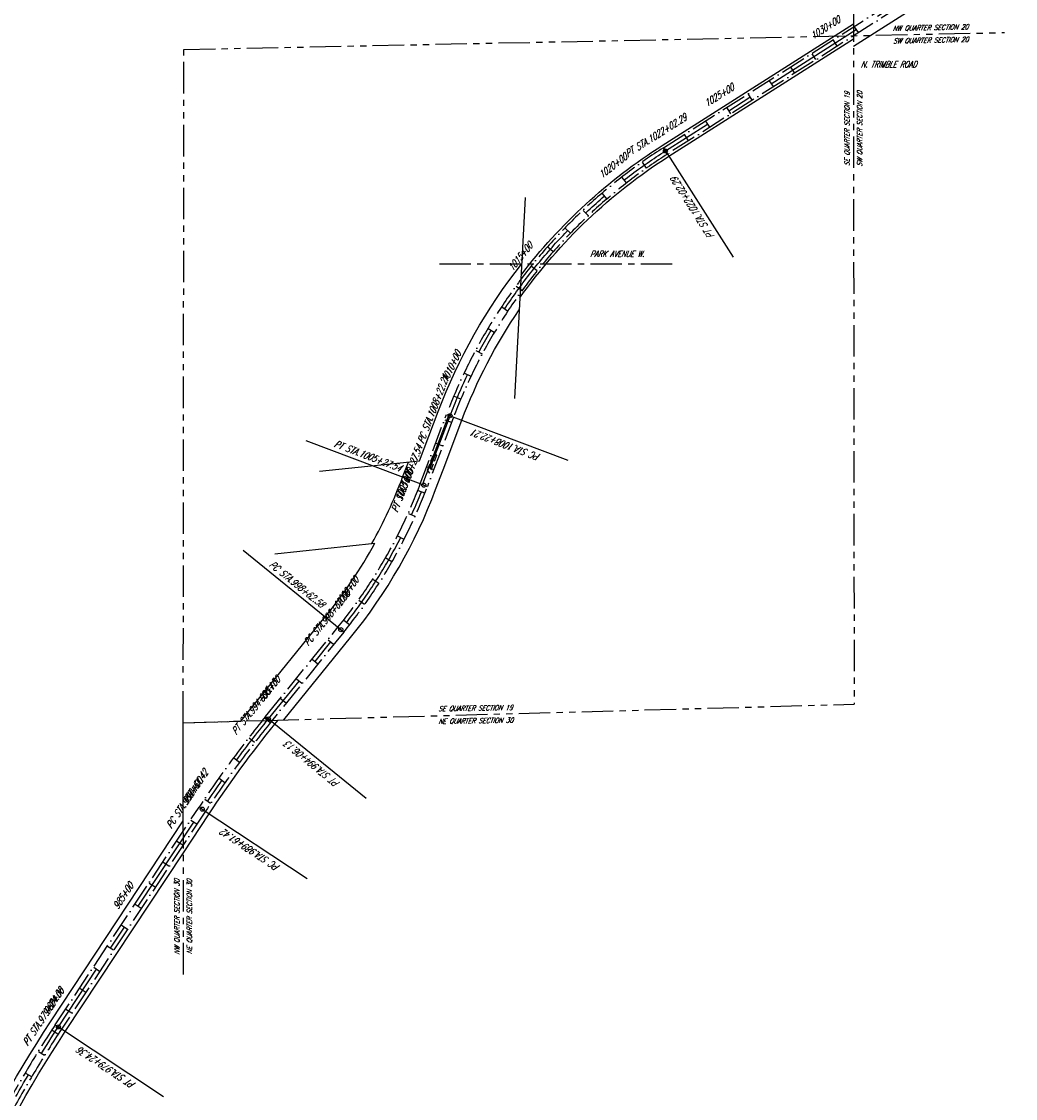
# Model space of a CAD drawing. Extents: x 161904 to 218308, y 394427 to 489441.
# Tile 13 of 19: x 174117 to 178065, y 455447 to 459725. Entities that reach past the tile are written whole.
import ezdxf
from ezdxf.enums import TextEntityAlignment as Align

# ---------------------------------------------------------------- set-up
doc = ezdxf.new("R2010")
doc.units = 0
doc.header["$LTSCALE"] = 200
doc.header["$MEASUREMENT"] = 0
for name, pattern in [('A-PHANTOM2', [1.25, 0.625, -0.125, 0.125, -0.125, 0.125, -0.125]), ('GE_X_CENTERLINE 2', [1, 0.625, -0.125, 0.125, -0.125]), ('GE_X_CENTERLINE 4', [3.5, 2, -0.5, 0.5, -0.5]), ('RW_P_Const. Limits 1', [0.7, 0.5, -0.1, 0, -0.1]), ('X_Existing 4', [0.1875, 0.125, -0.0625])]:
    doc.linetypes.add(name, pattern=pattern)
doc.layers.get('0').update_dxf_attribs({"linetype": 'CONTINUOUS'})
for name, color, linetype in [('0_CJS_WORK', 40, 'CONTINUOUS'), ('BR_X_BRIDGE', 210, 'X_Existing 4'), ('DV_X_PROPERTY', 1, 'CONTINUOUS'), ('DV_X_SECTION_LINE', 2, 'A-PHANTOM2'), ('GE_X_CL_100_SCALE', 2, 'GE_X_CENTERLINE 4'), ('GE_X_CL_ROAD', 2, 'GE_X_CENTERLINE 2'), ('GE_X_TEXT', 2, 'CONTINUOUS'), ('RW_P_CLIMITS', 110, 'RW_P_Const. Limits 1'), ('RW_X_RW', 220, 'RW_X_Ex RW')]:
    doc.layers.add(name, color=color, linetype=linetype)
doc.layers.add('SC_SCRATCH-1', color=7, linetype='CONTINUOUS', plot=False)
doc.styles.add('LINETYPE', font='romans.shx', dxfattribs={"width": 0.9})
doc.styles.add('romans', font='romans.shx', dxfattribs={"width": 0.75, "oblique": 22.5})
doc.linetypes.add('RW_X_Ex RW', pattern='A,1,-0.25,1,-0.25,1,-0.25,1,-0.25,["Ex. R/W",LINETYPE,S=0.1,R=0,X=-0.195,Y=-0.05],-0.5', length=5.5)

# ---------------------------------------------------------------- blocks, each defined once
blk = doc.blocks.new('SPT4')
at = {"color": 0, "linetype": 'Continuous'}
blk.add_circle((0, 0), 0.5, dxfattribs=at)

msp = doc.modelspace()

# ---------------------------------------------------------------- linework, layer by layer
at = {"layer": 'BR_X_BRIDGE'}
msp.add_lwpolyline([(175729.1, 457943.5), (175756.3, 458013.5), (175765.6, 458001.5), (175738.4, 457931.6)], close=True, dxfattribs=at)
at = {"layer": 'DV_X_PROPERTY'}
for points in [[(176117.2, 459026.2), (176075.2, 458227.3)], [(175299.8, 457938.8), (175697.7, 457979.7)], [(175122.6, 457610.5), (175520.3, 457652.7)]]:
    msp.add_lwpolyline(points, dxfattribs=at)
at = {"layer": 'DV_X_SECTION_LINE'}
for p, q in [((174761.6, 459614.5), (178021.5, 459681.5)), ((174759.1, 456939.9), (174761.6, 459614.5)), ((175092.7, 456949.1), (177424.4, 457013.4)), ((174759.1, 456939.9), (175092.7, 456949.1)), ((174759.7, 455939.9), (174759.1, 456939.9))]:
    msp.add_line(p, q, dxfattribs=at)
msp.add_lwpolyline([(177421, 460269.2), (177424.4, 457013.4)], dxfattribs=at)
at = {"layer": 'GE_X_CL_100_SCALE', "flags": 128}
msp.add_lwpolyline([(212165.5, 396111.4, 0.202852), (212712.6, 397352.2), (212712.6, 397352.2), (212712.6, 397352.2), (212712.6, 397352.2, 0.108764), (212549, 398152), (212549, 398152, 0.04547), (212420.8, 398381.5), (212420.8, 398381.5, 0.123492), (211779.5, 398949.5), (210022.7, 399862.3), (208345, 400726.6, 0.110524), (205705.7, 401416.1), (202414.2, 401532.7), (201503.4, 401564.9, -0.095566), (199220.1, 402089.8, -0.015383), (199109.2, 402143), (198880.8, 402261.5, -0.005658), (198757.4, 402327.2), (195552.6, 404082.3, 0.031494), (195495.6, 404109, -0.031411), (195418, 404145.3), (194898.3, 404429.7, -0.064889), (193462.7, 405477.1), (191482.5, 407358.6, -0.036524), (190920.2, 407977.2), (190785.1, 408149.4, 0.203646), (189477, 408871), (189405.2, 408878.4, -0.085862), (188721.2, 409070.4), (188036.2, 409397, 0.110077), (187496.9, 409520.8), (187494.8, 409520.8, 0.020424), (186931.3, 409501.4), (186931.3, 409501.4), (185318.3, 409379.7, -0.284033), (182689.2, 410742.4), (181107.5, 413386.4), (180012, 415218.2, 0.102147), (178668.4, 416680.6), (176757.8, 418057.2, -0.048711), (176340.1, 418424.8), (173844.3, 421094.6, -0.063768), (173419.1, 421684.7), (171329.7, 425536.6, -0.308633), (171339.4, 425631.9), (171350.4, 425644.9, 0.308709), (171363, 425768.3), (171063.6, 426319.9, 0.209681), (170993.8, 426374.1, -0.192237), (170927.7, 426421.9), (170568.3, 426989.7, 0.226969), (170487.8, 427040.1), (170486.2, 427040.3, -0.227282), (170405.7, 427090.9), (170405.7, 427090.9), (169978.5, 427767.5, -0.09406), (169700.6, 428472.2), (169586.2, 429073.2, -0.162829), (169599, 429167.5), (169629.4, 429229.2, 0.173462), (169640.9, 429329.6), (169619.6, 429420.9, 0.11918), (169599.5, 429460.8), (169477.2, 429604.9, -0.093546), (169448.3, 429655.6), (169448.3, 429655.6), (169328.2, 430005.5, -0.063178), (169230.7, 430475.1), (169220.9, 430599.7, 0.06482), (169212.9, 430637.6, -0.06482), (169204.9, 430675.5), (169185.6, 430921.1, -0.06482), (169187.6, 430959.8), (169187.6, 430959.8, 0.06482), (169189.6, 430998.4), (169061.3, 432631.3, 0.083668), (168855.9, 433451.4), (168231.5, 434879.2, -0.036508), (168072.7, 435329), (168072.7, 435329, 0.127445), (168029.1, 435405.2), (167803.3, 435636.5), (167803.3, 435636.5, -0.393695), (167801.7, 435704.7), (167801.7, 435704.7), (167940.8, 435861.1, 0.203664), (167967, 435938.9), (167967, 435938.9, -0.082651), (168061.5, 437008.7), (168527.7, 438811.6, -0.091606), (169228.6, 440317.1), (169228.6, 440317.1, 0.104607), (169278.1, 440431), (169298.3, 440529.6, 0.143769), (169288.2, 440648.8), (169239.1, 440775.7, -0.46004), (169310.9, 440909.6), (169549.3, 440961.8, 0.212662), (169810.9, 441154.5), (169810.9, 441154.5, 0.052964), (170027.8, 441651.9), (170027.8, 441651.9), (170255.1, 442373.4, -0.037877), (170511.9, 443014.7), (171840, 445717.7, 0.082591), (171854.2, 445764.9), (171859.2, 445804, -0.229485), (171878.2, 445833.3), (171923.1, 445860.2, 0.230976), (171942.2, 445889.7), (171944.9, 445912.4, -0.084017), (171959.2, 445960.4), (172014.2, 446072.4, 0.115819), (172404.9, 447770.9), (172399, 449064.8, -0.092061), (172408.8, 449118.7, 0.092061), (172418.5, 449172.6), (172416.1, 449707.2, 0.092061), (172405.8, 449761, -0.092061), (172395.6, 449814.8), (172395.1, 449920.8, -0.12717), (172719.2, 451198.5), (173071.8, 451841.7, 0.101362), (173477.6, 453156.2), (173526, 453652, -0.122238), (174263, 455731.3), (174834.7, 456596.5, -0.024427), (175097.5, 456955), (175385.1, 457309.5, 0.080263), (175714.9, 457883.6), (175819, 458159.3, -0.162217), (176674.9, 459211.5), (180209.6, 461458.8, -0.181266), (182026.2, 461841.6), (184003.4, 461540.8)], format="xyb", dxfattribs=at)
at = {"layer": 'GE_X_CL_ROAD'}
msp.add_lwpolyline([(175777, 458763.1), (176718.3, 458763.1)], dxfattribs=at)
at = {"layer": 'GE_X_TEXT'}
for p, q in [((176674.9, 459211.5), (176943.2, 458789.6)), ((175819, 458159.3), (176286.8, 457982.6)), ((175714.9, 457883.6), (175247.2, 458060.3)), ((175385.1, 457309.5), (174996.8, 457624.5)), ((175097.5, 456955), (175485.8, 456640)), ((174834.7, 456596.5), (175251.8, 456320.9)), ((174263, 455731.3), (174680.1, 455455.6))]:
    msp.add_line(p, q, dxfattribs=at)
for points in [[(177425, 459705), (177440, 459681.4)], [(177340.6, 459651.3), (177355.6, 459627.7)], [(177256.2, 459597.7), (177271.2, 459574.1)], [(177171.8, 459544), (177186.9, 459520.4)], [(177087.4, 459490.4), (177102.5, 459466.8)], [(177003.1, 459436.7), (177018.1, 459413.1)], [(176918.7, 459383.1), (176933.7, 459359.4)], [(176834.3, 459329.4), (176849.3, 459305.8)], [(176749.9, 459275.8), (176764.9, 459252.1)], [(176665.5, 459222.1), (176680.5, 459198.5)], [(176667.4, 459223.3), (176682.5, 459199.7)], [(176581.9, 459166.1), (176598, 459143.2)], [(176501, 459106.2), (176518.2, 459084.1)], [(176423, 459042.6), (176441.2, 459021.3)], [(176348, 458975.4), (176367.2, 458955)], [(176276.3, 458904.9), (176296.4, 458885.4)], [(176207.9, 458831), (176228.9, 458812.5)], [(176143, 458754.1), (176164.9, 458736.5)], [(176081.8, 458674.2), (176104.4, 458657.7)], [(176024.4, 458591.5), (176047.8, 458576.1)], [(175970.9, 458506.3), (175994.9, 458492)], [(175921.4, 458418.6), (175946.1, 458405.5)], [(175876, 458328.8), (175901.3, 458316.8)], [(175834.9, 458236.9), (175860.8, 458226.1)], [(175805.9, 458164.2), (175832.1, 458154.3)], [(175798.1, 458143.4), (175824.3, 458133.5)], [(175762.8, 458049.9), (175788.9, 458040)], [(175727.4, 457956.3), (175753.6, 457946.4)], [(175692, 457863), (175718, 457852.8)], [(175701.8, 457888.5), (175728, 457878.7)], [(175653.4, 457771.5), (175679, 457760)], [(175610.5, 457681.9), (175635.5, 457669.2)], [(175563.3, 457594.5), (175587.7, 457580.6)], [(175512, 457509.5), (175535.6, 457494.5)], [(175456.7, 457427.1), (175479.5, 457410.9)], [(175397.4, 457347.4), (175419.4, 457330.1)], [(175374.2, 457318.3), (175396, 457300.6)], [(175334.8, 457269.7), (175356.6, 457252)], [(175271.8, 457192), (175293.6, 457174.4)], [(175208.8, 457114.4), (175230.5, 457096.7)], [(175145.8, 457036.7), (175167.5, 457019.1)], [(175086.7, 456963.8), (175108.4, 456946.2)], [(175082.8, 456959), (175104.6, 456941.4)], [(175020.6, 456880.4), (175042.7, 456863.2)], [(174960.1, 456800.4), (174982.6, 456783.7)], [(174901.4, 456719), (174924.2, 456702.9)], [(174844.4, 456636.4), (174867.7, 456620.8)], [(174823, 456604.2), (174846.3, 456588.8)], [(174789.1, 456553), (174812.5, 456537.6)], [(174734, 456469.6), (174757.4, 456454.1)], [(174678.9, 456386.1), (174702.2, 456370.7)], [(174623.7, 456302.7), (174647.1, 456287.3)], [(174568.6, 456219.3), (174592, 456203.8)], [(174513.5, 456135.8), (174536.8, 456120.4)], [(174458.4, 456052.4), (174481.7, 456037)], [(174403.2, 455969), (174426.6, 455953.5)], [(174348.1, 455885.5), (174371.5, 455870.1)], [(174293, 455802.1), (174316.3, 455786.7)], [(174251.3, 455739), (174274.6, 455723.6)], [(174237.9, 455718.6), (174261.3, 455703.3)], [(174183.9, 455634), (174207.7, 455619.2)], [(174131.9, 455548.3), (174156, 455534)]]:
    msp.add_lwpolyline(points, dxfattribs=at)
at = {"layer": 'RW_P_CLIMITS'}
msp.add_lwpolyline([(173628.1, 454327.8, -0.084554), (174250.4, 455739.5), (174822.1, 456604.8, -0.024427), (175085.9, 456964.4), (175373.5, 457318.9, 0.080263), (175700.9, 457888.9), (175805, 458164.6, -0.162217), (176666.9, 459224.2), (180201.5, 461471.4, -0.135658), (181556.7, 461885.7), (181557.5, 461855.7, 0.135658), (180217.6, 461446.1), (176683, 459198.9, 0.162217), (175833.1, 458154), (175728.9, 457878.3, -0.080263), (175396.8, 457300), (175109.2, 456945.5, 0.024427), (174847.2, 456588.2), (174275.5, 455723, 0.084516), (173657.4, 454321.2)], format="xyb", dxfattribs=at)
at = {"layer": 'RW_X_RW', "flags": 128}
for points in [[(177421.7, 459627), (180055.7, 461301.7)], [(174759.3, 456549.6), (174759.1, 456939.9), (174988.2, 456946.2)]]:
    msp.add_lwpolyline(points, dxfattribs=at)
for points in [[(176101, 458718.2, -0.088314), (176661.5, 459232.6), (177421.6, 459715.8)], [(176096.2, 458627.4, -0.097243), (176688.4, 459190.4), (177421.6, 459656.6)], [(175697.7, 457979.7), (175772.3, 458176.9, -0.076998), (176103.3, 458762, -0.076998)], [(175791.3, 457944.3), (175865.8, 458141.6, -0.059163), (176093.7, 458580, -0.059163)], [(175508.2, 457651.4, 0.036694), (175630.7, 457915.4), (175653.3, 457975.1)], [(175158.6, 456950.9), (175423.9, 457278, 0.080263), (175761.7, 457865.9), (175791.3, 457944.3)], [(174988.2, 456946.2, -0.004088), (175035.4, 457005.4), (175323, 457359.9, 0.044324), (175520.3, 457652.7, 0.044324)], [(174759.4, 456422.8), (174862.2, 456578.3, -0.024427), (175123.2, 456934.2), (175136.2, 456950.3)], [(173588.9, 454259.4, -0.0887), (174232.1, 455751.7), (174759.3, 456549.6)], [(173661.1, 454260.6, -0.087722), (174290.5, 455713.1), (174759.4, 456422.8)]]:
    msp.add_lwpolyline(points, format="xyb", dxfattribs=at)
at = {"layer": 'SC_SCRATCH-1', "color": 1, "extrusion": (0.001839, -0.000867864, 0.999998)}
msp.add_line((175711.1, 457888.4, 1194.1), (175815.3, 458163.9, 1194.1), dxfattribs=at)

# ---------------------------------------------------------------- block references
at = {"layer": 'GE_X_TEXT', "xscale": 16, "yscale": 16, "zscale": 16}
for p, rotation in [((176674.9, 459211.5), 302.447485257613), ((175819, 458159.3), 339.3039308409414), ((175714.9, 457883.6), 159.3039308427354), ((175385.1, 457309.5), 140.9483789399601), ((175097.5, 456955), 320.9483789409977), ((174834.7, 456596.5), 326.5455672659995), ((174263, 455731.3), 326.5455672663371)]:
    msp.add_blockref('SPT4', p, dxfattribs=dict(at, rotation=rotation))

# ---------------------------------------------------------------- texts
at = {"layer": '0_CJS_WORK', "char_height": 20, "attachment_point": 5, "line_spacing_factor": 1.5, "style": 'romans'}
for s, insert, rotation in [('NW QUARTER SECTION 20\\PSW QUARTER SECTION 20', (177728.2, 459675.5), 1.1783), ('SE QUARTER SECTION 19\\PSW QUARTER SECTION 20', (177422, 459298.7), 90.0591), ('SE QUARTER SECTION 19\\PNE QUARTER SECTION 30', (175920.5, 456971.9), 0.9699), ('NW QUARTER SECTION 30\\PNE QUARTER SECTION 30', (174759.6, 456168.4), 90.0353)]:
    msp.add_mtext_dynamic_manual_height_columns(s, width=364.861, gutter_width=60, heights=[0], dxfattribs=dict(at, insert=insert, rotation=rotation))
at = {"layer": '0_CJS_WORK', "char_height": 24, "attachment_point": 1, "style": 'romans'}
for s, insert in [('N. TRIMBLE ROAD', (177451, 459567.5)), ('PARK AVENUE W.', (176374.8, 458814.4))]:
    msp.add_mtext_dynamic_manual_height_columns(s, width=353.085, gutter_width=120, heights=[0], dxfattribs=dict(at, insert=insert))
at = {"layer": 'GE_X_TEXT', "style": 'romans', "oblique": 22.5, "width": 0.75}
for s, rotation, p in [('1030+00', 32.4475, (177321.3, 459681.7)), ('1025+00', 32.4475, (176899.4, 459413.5)), ('PT STA.1022+02.29', 32.4475, (176648.1, 459253.7)), ('1020+00', 37.8497, (176478.9, 459134.6)), ('PT STA.1022+02.29', 122.4475, (176802.3, 458996.3)), ('1015+00', 51.2027, (176115, 458776.6)), ('1010+00', 64.5558, (175843.5, 458344.3)), ('PC STA.1008+22.21', 69.3038, (175772.3, 458176.9)), ('PC STA.1008+22.21', 159.3039, (176050.1, 458063.4)), ('PT STA.1005+27.54', 339.3039, (175483.9, 457979.4)), ('PT STA.1005+27.54', 69.3039, (175668.1, 457901.3)), ('1005+00', 68.5439, (175658.5, 457876.2)), ('PC STA.998+62.58', 320.9484, (175196, 457473.2)), ('1000+00', 54.7418, (175427.3, 457447.8)), ('PC STA.998+62.58', 50.9485, (175346.3, 457341)), ('PT STA.994+06.13', 50.9484, (175058.7, 456986.5)), ('995+00', 50.9484, (175117.8, 457059.4)), ('PT STA.994+06.13', 140.9484, (175286.6, 456791.3)), ('PC STA.989+61.42', 56.5455, (174792.9, 456624.1)), ('990+00', 56.06, (174814.6, 456656.5)), ('PC STA.989+61.42', 146.5456, (175038.8, 456452)), ('985+00', 56.5456, (174538.6, 456239.1)), ('PT STA.979+24.36', 56.5456, (174221.2, 455758.8)), ('980+00', 56.5456, (174262.9, 455821.9)), ('PT STA.979+24.36', 146.5456, (174467.1, 455586.8))]:
    msp.add_text(s, height=28, rotation=rotation, dxfattribs=at).set_placement(p, align=Align.BOTTOM_CENTER)

doc.saveas('drawing.dxf')
